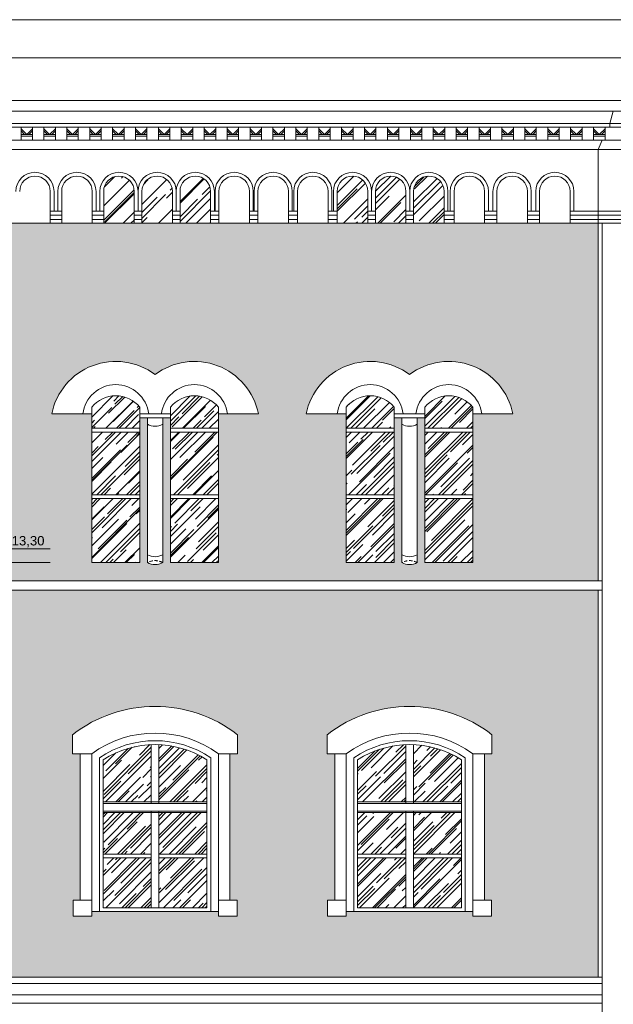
# Model space of a CAD drawing. Header units: millimetres. Extents: x -5254 to 173417, y -28809 to -6400.
# Tile 204 of 256: x 136322 to 137100, y -18981 to -17691. Entities that reach past the tile are written whole.
import ezdxf

# ---------------------------------------------------------------- set-up
doc = ezdxf.new("R2010")
doc.units = ezdxf.units.MM
doc.linetypes.add('HIDDEN', pattern=[9.525, 6.35, -3.175])
for name, color, linetype, lineweight in [('mre_cegła', 7, 'Continuous', 5), ('mre_cienka', 7, 'Continuous', 15), ('mre_cienkie', 7, 'Continuous', 9), ('mre_drewno', 7, 'Continuous', 9), ('mre_koty', 7, 'Continuous', 13), ('mre_szyby', 7, 'Continuous', 13), ('mre_tabela', 7, 'Continuous', 20), ('mre_ściany', 7, 'Continuous', 20)]:
    doc.layers.add(name, color=color, linetype=linetype, lineweight=lineweight)
doc.styles.add('TABELKA', font='arial.ttf')
pattern_1 = [(0, (131502.005, -23452.909), (0, 6.77418), []), (90, (131502.005, -23452.909), (-10.16, 6.77418), [6.77418, -6.77418])]

# ---------------------------------------------------------------- blocks, each defined once
blk = doc.blocks.new('KOTA')
at = {"color": 0}
for p, q in [((0, 0), (0, 50)), ((-16.6, 20), (76.8, 20)), ((-16.6, 20), (0, 0))]:
    blk.add_line(p, q, dxfattribs=at)
at = {"color": 0, "style": 'TABELKA', "flags": 4}
blk.add_attdef('POZIOM', (1.4, 25), '', height=13.7, rotation=360, dxfattribs=at)

msp = doc.modelspace()

# ---------------------------------------------------------------- hatches: boundary and pattern name
at = {"layer": 'mre_cegła'}
h = msp.add_hatch(dxfattribs=at)
h.set_pattern_fill('AR-BRSTD', color=256, scale=0.1)
h.set_pattern_definition(pattern_1)
h.paths.add_polyline_path([(137080.31, -17957.48), (135914.1, -17957.48), (135914.1, -18426.15), (137080.31, -18426.15)])
h.paths.add_polyline_path([(136833.04, -18155.81, -0.552546), (136968.46, -18207.38), (136916.04, -18207.38), (136916.04, -18402.22), (136853.04, -18402.22), (136853.04, -18212.38), (136843.04, -18212.38), (136843.04, -18402.22, -0.2566287), (136823.04, -18402.22), (136823.04, -18212.38), (136813.04, -18212.38), (136813.04, -18402.22), (136750.04, -18402.22), (136750.04, -18207.38), (136697.63, -18207.38, -0.552546)], flags=16)
h.paths.add_polyline_path([(136635.14, -18207.38), (136582.73, -18207.38), (136582.73, -18402.22), (136519.73, -18402.22), (136519.73, -18212.38), (136509.73, -18212.38), (136509.73, -18402.22, -0.2566287), (136489.73, -18402.22), (136489.73, -18212.38), (136479.73, -18212.38), (136479.73, -18402.22), (136416.73, -18402.22), (136416.73, -18207.38), (136364.32, -18207.38, -0.552546), (136499.73, -18155.81, -0.552546)], flags=16)
h.paths.add_polyline_path([(136306.51, -18207.38), (136254.1, -18207.38), (136254.1, -18402.22), (136191.1, -18402.22), (136191.1, -18212.38), (136181.1, -18212.38), (136181.1, -18402.22, -0.2566287), (136161.1, -18402.22), (136161.1, -18212.38), (136151.1, -18212.38), (136151.1, -18402.22), (136088.1, -18402.22), (136088.1, -18207.38), (136035.68, -18207.38, -0.552546), (136171.1, -18155.81, -0.552546)], flags=16)
h = msp.add_hatch(dxfattribs=at)
h.set_pattern_fill('AR-BRSTD', color=256, scale=0.1)
h.set_pattern_definition(pattern_1)
h.paths.add_polyline_path([(137080.31, -18438.15), (135914.1, -18438.15), (135914.1, -18945.65), (137080.31, -18945.65)])
h.paths.add_polyline_path([(136607.73, -18627.78), (136607.73, -18652.76), (136597.73, -18652.76), (136597.73, -18844.65), (136607.23, -18844.65), (136607.23, -18865.65), (136582.73, -18865.65), (136582.73, -18859.65), (136572.64, -18859.65), (136567.73, -18859.65), (136431.73, -18859.65), (136426.73, -18859.65), (136416.73, -18859.65), (136416.73, -18865.65), (136392.23, -18865.65), (136392.23, -18844.65), (136401.73, -18844.65), (136401.73, -18652.76), (136391.73, -18652.76), (136391.73, -18627.78, -0.3438826)], flags=16)
h.paths.add_polyline_path([(136941.04, -18627.78), (136941.04, -18652.76), (136931.04, -18652.76), (136931.04, -18844.65), (136940.54, -18844.65), (136940.54, -18865.65), (136916.04, -18865.65), (136916.04, -18859.65), (136905.95, -18859.65), (136901.04, -18859.65), (136765.04, -18859.65), (136760.04, -18859.65), (136750.04, -18859.65), (136750.04, -18865.65), (136725.54, -18865.65), (136725.54, -18844.65), (136735.04, -18844.65), (136735.04, -18652.76), (136725.04, -18652.76), (136725.04, -18627.78, -0.3438826)], flags=16)
h.paths.add_polyline_path([(136567.73, -18660.65), (136567.73, -18854.65), (136431.73, -18854.65), (136431.73, -18660.65, -0.2941176)], flags=0)
h.paths.add_polyline_path([(136504.73, -18717.93), (136494.73, -18717.93), (136494.73, -18715.93), (136504.73, -18715.93)], flags=0)
h.paths.add_polyline_path([(136765.04, -18660.65, -0.2941176), (136901.04, -18660.65), (136901.04, -18854.65), (136765.04, -18854.65)], flags=0)
h.paths.add_polyline_path([(136504.73, -18727.93), (136504.73, -18729.93), (136494.73, -18729.93), (136494.73, -18727.93)], flags=0)
h.paths.add_polyline_path([(136828.04, -18715.93), (136838.04, -18715.93), (136838.04, -18717.93), (136828.04, -18717.93)], flags=0)
h.paths.add_polyline_path([(136838.04, -18727.93), (136838.04, -18729.93), (136828.04, -18729.93), (136828.04, -18727.93)], flags=0)
h.paths.add_polyline_path([(136279.1, -18627.78), (136279.1, -18652.76), (136269.1, -18652.76), (136269.1, -18844.65), (136278.6, -18844.65), (136278.6, -18865.65), (136254.1, -18865.65), (136254.1, -18859.65), (136244.01, -18859.65), (136239.1, -18859.65), (136103.1, -18859.65), (136098.1, -18859.65), (136088.1, -18859.65), (136088.1, -18865.65), (136063.6, -18865.65), (136063.6, -18844.65), (136073.1, -18844.65), (136073.1, -18652.76), (136063.1, -18652.76), (136063.1, -18627.78, -0.3438826)], flags=16)
h.paths.add_polyline_path([(136239.1, -18660.65), (136239.1, -18854.65), (136103.1, -18854.65), (136103.1, -18660.65, -0.2941176)], flags=0)
h.paths.add_polyline_path([(136176.1, -18715.93), (136176.1, -18717.93), (136166.1, -18717.93), (136166.1, -18715.93)], flags=0)
h.paths.add_polyline_path([(136176.1, -18727.93), (136176.1, -18729.93), (136166.1, -18729.93), (136166.1, -18727.93)], flags=0)
at = {"layer": 'mre_szyby'}
h = msp.add_hatch(dxfattribs=at)
h.set_pattern_fill('AR-RROOF', color=256, angle=45)
h.set_pattern_definition([(45, (131502.005, -23713.903), (21.552615, 57.47364), [381, -50.8, 127, -25.4]), (45, (131516.912, -23681.035), (-41.848, 5.92697), [76.2, -8.382, 152.4, -19.05]), (45, (131495.719, -23689.656), (81.36112, 105.428207), [203.2, -35.56, 101.6, -25.4])])
h.paths.add_polyline_path([(136156.38, -17915.7, 1), (136116.38, -17915.7), (136116.38, -17957.48), (136156.38, -17957.48)])
h.paths.add_polyline_path([(136206.38, -17915.7, 1), (136166.38, -17915.7), (136166.38, -17957.48), (136206.38, -17957.48)])
h.paths.add_polyline_path([(136256.38, -17915.7, 1), (136216.38, -17915.7), (136216.38, -17957.48), (136256.38, -17957.48)])
h.paths.add_polyline_path([(136472.38, -17915.7, 1), (136432.38, -17915.7), (136432.38, -17957.48), (136472.38, -17957.48)])
h.paths.add_polyline_path([(136522.38, -17915.7, 1), (136482.38, -17915.7), (136482.38, -17957.48), (136522.38, -17957.48)])
h.paths.add_polyline_path([(136572.38, -17915.7, 1), (136532.38, -17915.7), (136532.38, -17957.48), (136572.38, -17957.48)])
h.paths.add_polyline_path([(136778.38, -17915.7, 1), (136738.38, -17915.7), (136738.38, -17957.48), (136778.38, -17957.48)])
h.paths.add_polyline_path([(136828.38, -17915.7, 1), (136788.38, -17915.7), (136788.38, -17957.48), (136828.38, -17957.48)])
h.paths.add_polyline_path([(136878.38, -17915.7, 1), (136838.38, -17915.7), (136838.38, -17957.48), (136878.38, -17957.48)])
h = msp.add_hatch(dxfattribs=at)
h.set_pattern_fill('AR-RROOF', color=256, scale=0.7, angle=45)
h.set_pattern_definition([(45, (131502.005, -23787.888), (15.08683, 40.231547), [266.7, -35.56, 88.9, -17.78]), (45, (131512.44, -23764.88), (-29.293595, 4.14888), [53.34, -5.8674, 106.68, -13.335]), (45, (131497.604, -23770.915), (56.952784, 73.799745), [142.24, -24.892, 71.12, -17.78])])
h.paths.add_polyline_path([(138555.88, -18803.23), (138555.88, -18789.21), (138492.88, -18789.21), (138492.88, -18854.65), (138555.88, -18854.65)])
h.paths.add_polyline_path([(138628.88, -18789.21), (138565.88, -18789.21), (138565.88, -18803.23), (138565.88, -18854.65), (138628.88, -18854.65)])
h.paths.add_polyline_path([(138628.88, -18729.93), (138565.88, -18729.93), (138565.88, -18784.21), (138628.88, -18784.21)])
h.paths.add_polyline_path([(138555.88, -18729.93), (138492.88, -18729.93), (138492.88, -18784.21), (138555.88, -18784.21)])
h.paths.add_polyline_path([(138555.88, -18640.75, 0.1338619), (138492.88, -18660.65), (138492.88, -18715.93), (138555.88, -18715.93)])
h.paths.add_polyline_path([(138628.88, -18660.65, 0.1338619), (138565.88, -18640.75), (138565.88, -18715.93), (138628.88, -18715.93)])
h.paths.add_polyline_path([(138304.88, -18660.65, 0.1338619), (138241.88, -18640.75), (138241.88, -18715.93), (138304.88, -18715.93)])
h.paths.add_polyline_path([(138231.88, -18640.75, 0.1338619), (138168.88, -18660.65), (138168.88, -18715.93), (138231.88, -18715.93)])
h.paths.add_polyline_path([(138231.88, -18729.93), (138168.88, -18729.93), (138168.88, -18784.21), (138231.88, -18784.21)])
h.paths.add_polyline_path([(138304.88, -18729.93), (138241.88, -18729.93), (138241.88, -18784.21), (138304.88, -18784.21)])
h.paths.add_polyline_path([(138231.88, -18803.23), (138231.88, -18789.21), (138168.88, -18789.21), (138168.88, -18854.65), (138231.88, -18854.65)])
h.paths.add_polyline_path([(138304.88, -18789.21), (138241.88, -18789.21), (138241.88, -18803.23), (138241.88, -18854.65), (138304.88, -18854.65)])
h.paths.add_polyline_path([(137908.88, -18803.23), (137908.88, -18789.21), (137845.88, -18789.21), (137845.88, -18854.65), (137908.88, -18854.65)])
h.paths.add_polyline_path([(137908.88, -18729.93), (137845.88, -18729.93), (137845.88, -18784.21), (137908.88, -18784.21)])
h.paths.add_polyline_path([(137908.88, -18640.75, 0.1338619), (137845.88, -18660.65), (137845.88, -18715.93), (137908.88, -18715.93)])
h.paths.add_polyline_path([(137981.88, -18660.65, 0.1338619), (137918.88, -18640.75), (137918.88, -18715.93), (137981.88, -18715.93)])
h.paths.add_polyline_path([(137981.88, -18729.93), (137918.88, -18729.93), (137918.88, -18784.21), (137981.88, -18784.21)])
h.paths.add_polyline_path([(137981.88, -18789.21), (137918.88, -18789.21), (137918.88, -18803.23), (137918.88, -18854.65), (137981.88, -18854.65)])
h.paths.add_polyline_path([(137580.98, -18803.23), (137580.98, -18789.21), (137517.98, -18789.21), (137517.98, -18854.65), (137580.98, -18854.65)])
h.paths.add_polyline_path([(137580.98, -18729.93), (137517.98, -18729.93), (137517.98, -18784.21), (137580.98, -18784.21)])
h.paths.add_polyline_path([(137580.98, -18640.75, 0.1338619), (137517.98, -18660.65), (137517.98, -18715.93), (137580.98, -18715.93)])
h.paths.add_polyline_path([(137653.98, -18660.65, 0.1338619), (137590.98, -18640.75), (137590.98, -18715.93), (137653.98, -18715.93)])
h.paths.add_polyline_path([(137653.98, -18729.93), (137590.98, -18729.93), (137590.98, -18784.21), (137653.98, -18784.21)])
h.paths.add_polyline_path([(137653.98, -18789.21), (137590.98, -18789.21), (137590.98, -18803.23), (137590.98, -18854.65), (137653.98, -18854.65)])
h.paths.add_polyline_path([(137332.24, -18660.65, 0.1338619), (137269.24, -18640.75), (137269.24, -18715.93), (137332.24, -18715.93)])
h.paths.add_polyline_path([(137259.24, -18640.75, 0.1338619), (137196.24, -18660.65), (137196.24, -18715.93), (137259.24, -18715.93)])
h.paths.add_polyline_path([(137259.24, -18729.93), (137196.24, -18729.93), (137196.24, -18784.21), (137259.24, -18784.21)])
h.paths.add_polyline_path([(137332.24, -18729.93), (137269.24, -18729.93), (137269.24, -18784.21), (137332.24, -18784.21)])
h.paths.add_polyline_path([(137259.24, -18789.21), (137196.24, -18789.21), (137196.24, -18854.65), (137259.24, -18854.65), (137259.24, -18803.23)])
h.paths.add_polyline_path([(137332.24, -18789.21), (137269.24, -18789.21), (137269.24, -18803.23), (137269.24, -18854.65), (137332.24, -18854.65)])
h.paths.add_polyline_path([(136828.04, -18640.75, 0.1338619), (136765.04, -18660.65), (136765.04, -18715.93), (136828.04, -18715.93)])
h.paths.add_polyline_path([(136901.04, -18660.65, 0.1338619), (136838.04, -18640.75), (136838.04, -18715.93), (136901.04, -18715.93)])
h.paths.add_polyline_path([(136828.04, -18729.93), (136765.04, -18729.93), (136765.04, -18784.21), (136828.04, -18784.21)])
h.paths.add_polyline_path([(136901.04, -18729.93), (136838.04, -18729.93), (136838.04, -18784.21), (136901.04, -18784.21)])
h.paths.add_polyline_path([(136828.04, -18803.23), (136828.04, -18789.21), (136765.04, -18789.21), (136765.04, -18854.65), (136828.04, -18854.65)])
h.paths.add_polyline_path([(136901.04, -18789.21), (136838.04, -18789.21), (136838.04, -18803.23), (136838.04, -18854.65), (136901.04, -18854.65)])
h.paths.add_polyline_path([(136567.73, -18789.21), (136504.73, -18789.21), (136504.73, -18803.23), (136504.73, -18854.65), (136567.73, -18854.65)])
h.paths.add_polyline_path([(136494.73, -18803.23), (136494.73, -18789.21), (136431.73, -18789.21), (136431.73, -18854.65), (136494.73, -18854.65)])
h.paths.add_polyline_path([(136494.73, -18729.93), (136431.73, -18729.93), (136431.73, -18784.21), (136494.73, -18784.21)])
h.paths.add_polyline_path([(136567.73, -18729.93), (136504.73, -18729.93), (136504.73, -18784.21), (136567.73, -18784.21)])
h.paths.add_polyline_path([(136567.73, -18660.65, 0.1338619), (136504.73, -18640.75), (136504.73, -18715.93), (136567.73, -18715.93)])
h.paths.add_polyline_path([(136494.73, -18640.75, 0.1338619), (136431.73, -18660.65), (136431.73, -18715.93), (136494.73, -18715.93)])
h.paths.add_polyline_path([(136166.1, -18640.75, 0.1338619), (136103.1, -18660.65), (136103.1, -18715.93), (136166.1, -18715.93)])
h.paths.add_polyline_path([(136239.1, -18660.65, 0.1338619), (136176.1, -18640.75), (136176.1, -18715.93), (136239.1, -18715.93)])
h.paths.add_polyline_path([(136166.1, -18729.93), (136103.1, -18729.93), (136103.1, -18784.21), (136166.1, -18784.21)])
h.paths.add_polyline_path([(136239.1, -18729.93), (136176.1, -18729.93), (136176.1, -18784.21), (136239.1, -18784.21)])
h.paths.add_polyline_path([(136166.1, -18803.23), (136166.1, -18789.21), (136103.1, -18789.21), (136103.1, -18854.65), (136166.1, -18854.65)])
h.paths.add_polyline_path([(136239.1, -18789.21), (136176.1, -18789.21), (136176.1, -18803.23), (136176.1, -18854.65), (136239.1, -18854.65)])
h.paths.add_polyline_path([(136151.1, -18231.09), (136088.1, -18231.09), (136088.1, -18313.39), (136151.1, -18313.39)])
h.paths.add_polyline_path([(136151.1, -18318.39), (136088.1, -18318.39), (136088.1, -18402.22), (136151.1, -18402.22)])
h.paths.add_polyline_path([(136151.1, -18198.58, 0.4761905), (136088.1, -18198.58), (136088.1, -18226.09), (136151.1, -18226.09)])
h.paths.add_polyline_path([(136254.1, -18198.58, 0.4761905), (136191.1, -18198.58), (136191.1, -18226.09), (136254.1, -18226.09)])
h.paths.add_polyline_path([(136254.1, -18231.09), (136191.1, -18231.09), (136191.1, -18313.39), (136254.1, -18313.39)])
h.paths.add_polyline_path([(136254.1, -18318.39), (136191.1, -18318.39), (136191.1, -18402.22), (136254.1, -18402.22)])
h.paths.add_polyline_path([(136479.73, -18231.09), (136416.73, -18231.09), (136416.73, -18313.39), (136479.73, -18313.39)])
h.paths.add_polyline_path([(136479.73, -18318.39), (136416.73, -18318.39), (136416.73, -18402.22), (136479.73, -18402.22)])
h.paths.add_polyline_path([(136479.73, -18198.58, 0.4761905), (136416.73, -18198.58), (136416.73, -18226.09), (136479.73, -18226.09)])
h.paths.add_polyline_path([(136582.73, -18198.58, 0.4761905), (136519.73, -18198.58), (136519.73, -18226.09), (136582.73, -18226.09)])
h.paths.add_polyline_path([(136582.73, -18231.09), (136519.73, -18231.09), (136519.73, -18313.39), (136582.73, -18313.39)])
h.paths.add_polyline_path([(136582.73, -18318.39), (136519.73, -18318.39), (136519.73, -18402.22), (136582.73, -18402.22)])
h.paths.add_polyline_path([(136916.04, -18231.09), (136853.04, -18231.09), (136853.04, -18313.39), (136916.04, -18313.39)])
h.paths.add_polyline_path([(136813.04, -18231.09), (136750.04, -18231.09), (136750.04, -18313.39), (136813.04, -18313.39)])
h.paths.add_polyline_path([(136813.04, -18318.39), (136750.04, -18318.39), (136750.04, -18402.22), (136813.04, -18402.22)])
h.paths.add_polyline_path([(136916.04, -18318.39), (136853.04, -18318.39), (136853.04, -18402.22), (136916.04, -18402.22)])
h.paths.add_polyline_path([(136916.04, -18198.58, 0.4761905), (136853.04, -18198.58), (136853.04, -18226.09), (136916.04, -18226.09)])
h.paths.add_polyline_path([(136813.04, -18198.58, 0.4761905), (136750.04, -18198.58), (136750.04, -18226.09), (136813.04, -18226.09)])
h.paths.add_polyline_path([(137347.24, -18198.58, 0.4761905), (137284.24, -18198.58), (137284.24, -18226.09), (137347.24, -18226.09)])
h.paths.add_polyline_path([(137244.24, -18198.58, 0.4761905), (137181.24, -18198.58), (137181.24, -18226.09), (137244.24, -18226.09)])
h.paths.add_polyline_path([(137244.24, -18231.09), (137181.24, -18231.09), (137181.24, -18313.39), (137244.24, -18313.39)])
h.paths.add_polyline_path([(137244.24, -18318.39), (137181.24, -18318.39), (137181.24, -18402.22), (137244.24, -18402.22)])
h.paths.add_polyline_path([(137347.24, -18318.39), (137284.24, -18318.39), (137284.24, -18402.22), (137347.24, -18402.22)])
h.paths.add_polyline_path([(137347.24, -18231.09), (137284.24, -18231.09), (137284.24, -18313.39), (137347.24, -18313.39)])
h.paths.add_polyline_path([(137565.98, -18198.58, 0.4761905), (137502.98, -18198.58), (137502.98, -18226.09), (137565.98, -18226.09)])
h.paths.add_polyline_path([(137565.98, -18231.09), (137502.98, -18231.09), (137502.98, -18313.39), (137565.98, -18313.39)])
h.paths.add_polyline_path([(137565.98, -18318.39), (137502.98, -18318.39), (137502.98, -18402.22), (137565.98, -18402.22)])
h.paths.add_polyline_path([(137668.98, -18318.39), (137605.98, -18318.39), (137605.98, -18402.22), (137668.98, -18402.22)])
h.paths.add_polyline_path([(137668.98, -18231.09), (137605.98, -18231.09), (137605.98, -18313.39), (137668.98, -18313.39)])
h.paths.add_polyline_path([(137668.98, -18198.58, 0.4761905), (137605.98, -18198.58), (137605.98, -18226.09), (137668.98, -18226.09)])
h.paths.add_polyline_path([(137893.88, -18198.58, 0.4761905), (137830.88, -18198.58), (137830.88, -18226.09), (137893.88, -18226.09)])
h.paths.add_polyline_path([(137893.88, -18231.09), (137830.88, -18231.09), (137830.88, -18313.39), (137893.88, -18313.39)])
h.paths.add_polyline_path([(137893.88, -18318.39), (137830.88, -18318.39), (137830.88, -18402.22), (137893.88, -18402.22)])
h.paths.add_polyline_path([(137996.88, -18318.39), (137933.88, -18318.39), (137933.88, -18402.22), (137996.88, -18402.22)])
h.paths.add_polyline_path([(137996.88, -18231.09), (137933.88, -18231.09), (137933.88, -18313.39), (137996.88, -18313.39)])
h.paths.add_polyline_path([(137996.88, -18198.58, 0.4761905), (137933.88, -18198.58), (137933.88, -18226.09), (137996.88, -18226.09)])
h.paths.add_polyline_path([(138216.88, -18198.58, 0.4761905), (138153.88, -18198.58), (138153.88, -18226.09), (138216.88, -18226.09)])
h.paths.add_polyline_path([(138216.88, -18231.09), (138153.88, -18231.09), (138153.88, -18313.39), (138216.88, -18313.39)])
h.paths.add_polyline_path([(138216.88, -18318.39), (138153.88, -18318.39), (138153.88, -18402.22), (138216.88, -18402.22)])
h.paths.add_polyline_path([(138319.88, -18318.39), (138256.88, -18318.39), (138256.88, -18402.22), (138319.88, -18402.22)])
h.paths.add_polyline_path([(138319.88, -18231.09), (138256.88, -18231.09), (138256.88, -18313.39), (138319.88, -18313.39)])
h.paths.add_polyline_path([(138319.88, -18198.58, 0.4761905), (138256.88, -18198.58), (138256.88, -18226.09), (138319.88, -18226.09)])
h.paths.add_polyline_path([(138540.88, -18198.58, 0.4761905), (138477.88, -18198.58), (138477.88, -18226.09), (138540.88, -18226.09)])
h.paths.add_polyline_path([(138540.88, -18231.09), (138477.88, -18231.09), (138477.88, -18313.39), (138540.88, -18313.39)])
h.paths.add_polyline_path([(138540.88, -18318.39), (138477.88, -18318.39), (138477.88, -18402.22), (138540.88, -18402.22)])
h.paths.add_polyline_path([(138643.88, -18318.39), (138580.88, -18318.39), (138580.88, -18402.22), (138643.88, -18402.22)])
h.paths.add_polyline_path([(138643.88, -18231.09), (138580.88, -18231.09), (138580.88, -18313.39), (138643.88, -18313.39)])
h.paths.add_polyline_path([(138643.88, -18198.58, 0.4761905), (138580.88, -18198.58), (138580.88, -18226.09), (138643.88, -18226.09)])

# ---------------------------------------------------------------- linework, layer by layer
at = {"layer": 'mre_cienka'}
for points in [[(135914.1, -17796.7), (142048.95, -17796.7)], [(135914.1, -17810.7), (142048.95, -17810.7)], [(137085.31, -19760.1), (137085.31, -17957.48)]]:
    msp.add_lwpolyline(points, dxfattribs=at)
at = {"layer": 'mre_cienkie'}
msp.add_line((136362.41, -18402.22), (136278.39, -18402.22), dxfattribs=at)
for points in [[(142048.95, -17810.7), (135914.1, -17810.7)], [(137095.31, -17826.7), (137099.62, -17810.7)], [(142048.95, -17826.7), (135914.1, -17826.7)], [(142048.95, -17831.7), (135914.1, -17831.7)], [(136324.1, -17848.7), (136324.1, -17831.7)], [(136339.1, -17848.7), (136339.1, -17831.7)], [(136354.1, -17848.7), (136354.1, -17831.7)], [(136369.1, -17848.7), (136369.1, -17831.7)], [(136384.1, -17848.7), (136384.1, -17831.7)], [(136399.1, -17848.7), (136399.1, -17831.7)], [(136414.1, -17848.7), (136414.1, -17831.7)], [(136429.1, -17848.7), (136429.1, -17831.7)], [(136444.1, -17848.7), (136444.1, -17831.7)], [(136459.1, -17848.7), (136459.1, -17831.7)], [(136474.1, -17848.7), (136474.1, -17831.7)], [(136489.1, -17848.7), (136489.1, -17831.7)], [(136504.1, -17848.7), (136504.1, -17831.7)], [(136519.1, -17848.7), (136519.1, -17831.7)], [(136534.1, -17848.7), (136534.1, -17831.7)], [(136549.1, -17848.7), (136549.1, -17831.7)], [(136564.1, -17848.7), (136564.1, -17831.7)], [(136579.1, -17848.7), (136579.1, -17831.7)], [(136594.1, -17848.7), (136594.1, -17831.7)], [(136609.1, -17848.7), (136609.1, -17831.7)], [(136624.1, -17848.7), (136624.1, -17831.7)], [(136639.1, -17848.7), (136639.1, -17831.7)], [(136654.1, -17848.7), (136654.1, -17831.7)], [(136669.1, -17848.7), (136669.1, -17831.7)], [(136684.1, -17848.7), (136684.1, -17831.7)], [(136699.1, -17848.7), (136699.1, -17831.7)], [(136714.1, -17848.7), (136714.1, -17831.7)], [(136729.1, -17848.7), (136729.1, -17831.7)], [(136744.1, -17848.7), (136744.1, -17831.7)], [(136759.1, -17848.7), (136759.1, -17831.7)], [(136774.1, -17848.7), (136774.1, -17831.7)], [(136789.1, -17848.7), (136789.1, -17831.7)], [(136804.1, -17848.7), (136804.1, -17831.7)], [(136819.1, -17848.7), (136819.1, -17831.7)], [(136834.1, -17848.7), (136834.1, -17831.7)], [(136849.1, -17848.7), (136849.1, -17831.7)], [(136864.1, -17848.7), (136864.1, -17831.7)], [(136879.1, -17848.7), (136879.1, -17831.7)], [(136894.1, -17848.7), (136894.1, -17831.7)], [(136909.1, -17848.7), (136909.1, -17831.7)], [(136924.1, -17848.7), (136924.1, -17831.7)], [(136939.1, -17848.7), (136939.1, -17831.7)], [(136954.1, -17848.7), (136954.1, -17831.7)], [(136969.1, -17848.7), (136969.1, -17831.7)], [(136984.1, -17848.7), (136984.1, -17831.7)], [(136999.1, -17848.7), (136999.1, -17831.7)], [(137014.1, -17848.7), (137014.1, -17831.7)], [(137029.1, -17848.7), (137029.1, -17831.7)], [(137044.1, -17848.7), (137044.1, -17831.7)], [(137059.1, -17848.7), (137059.1, -17831.7)], [(137074.1, -17848.7), (137074.1, -17831.7)], [(137080.31, -17826.7), (137095.31, -17826.7), (137095.31, -17831.7)], [(137089.1, -17848.7), (137089.1, -17831.7)], [(136324.1, -17833.7), (136331.6, -17841.2)], [(136324.1, -17836.53), (136328.77, -17841.2)], [(136331.6, -17841.2), (136324.1, -17841.2)], [(136331.6, -17843.2), (136324.1, -17843.2)], [(136339.1, -17833.7), (136331.6, -17841.2)], [(136331.6, -17841.2), (136339.1, -17841.2)], [(136331.6, -17843.2), (136339.1, -17843.2)], [(136339.1, -17836.53), (136334.43, -17841.2)], [(136354.1, -17833.7), (136361.6, -17841.2)], [(136354.1, -17836.53), (136358.77, -17841.2)], [(136361.6, -17841.2), (136354.1, -17841.2)], [(136361.6, -17843.2), (136354.1, -17843.2)], [(136369.1, -17833.7), (136361.6, -17841.2)], [(136361.6, -17841.2), (136369.1, -17841.2)], [(136361.6, -17843.2), (136369.1, -17843.2)], [(136369.1, -17836.53), (136364.43, -17841.2)], [(136384.1, -17833.7), (136391.6, -17841.2)], [(136384.1, -17836.53), (136388.77, -17841.2)], [(136391.6, -17841.2), (136384.1, -17841.2)], [(136391.6, -17843.2), (136384.1, -17843.2)], [(136399.1, -17833.7), (136391.6, -17841.2)], [(136391.6, -17841.2), (136399.1, -17841.2)], [(136391.6, -17843.2), (136399.1, -17843.2)], [(136399.1, -17836.53), (136394.43, -17841.2)], [(136414.1, -17833.7), (136421.6, -17841.2)], [(136414.1, -17836.53), (136418.77, -17841.2)], [(136421.6, -17841.2), (136414.1, -17841.2)], [(136421.6, -17843.2), (136414.1, -17843.2)], [(136429.1, -17833.7), (136421.6, -17841.2)], [(136421.6, -17841.2), (136429.1, -17841.2)], [(136421.6, -17843.2), (136429.1, -17843.2)], [(136429.1, -17836.53), (136424.43, -17841.2)], [(136444.1, -17833.7), (136451.6, -17841.2)], [(136444.1, -17836.53), (136448.77, -17841.2)], [(136451.6, -17841.2), (136444.1, -17841.2)], [(136451.6, -17843.2), (136444.1, -17843.2)], [(136459.1, -17833.7), (136451.6, -17841.2)], [(136451.6, -17841.2), (136459.1, -17841.2)], [(136451.6, -17843.2), (136459.1, -17843.2)], [(136459.1, -17836.53), (136454.43, -17841.2)], [(136474.1, -17833.7), (136481.6, -17841.2)], [(136474.1, -17836.53), (136478.77, -17841.2)], [(136481.6, -17841.2), (136474.1, -17841.2)], [(136481.6, -17843.2), (136474.1, -17843.2)], [(136489.1, -17833.7), (136481.6, -17841.2)], [(136481.6, -17841.2), (136489.1, -17841.2)], [(136481.6, -17843.2), (136489.1, -17843.2)], [(136489.1, -17836.53), (136484.43, -17841.2)], [(136504.1, -17833.7), (136511.6, -17841.2)], [(136504.1, -17836.53), (136508.77, -17841.2)], [(136511.6, -17841.2), (136504.1, -17841.2)], [(136511.6, -17843.2), (136504.1, -17843.2)], [(136519.1, -17833.7), (136511.6, -17841.2)], [(136511.6, -17841.2), (136519.1, -17841.2)], [(136511.6, -17843.2), (136519.1, -17843.2)], [(136519.1, -17836.53), (136514.43, -17841.2)], [(136534.1, -17833.7), (136541.6, -17841.2)], [(136534.1, -17836.53), (136538.77, -17841.2)], [(136541.6, -17841.2), (136534.1, -17841.2)], [(136541.6, -17843.2), (136534.1, -17843.2)], [(136549.1, -17833.7), (136541.6, -17841.2)], [(136541.6, -17841.2), (136549.1, -17841.2)], [(136541.6, -17843.2), (136549.1, -17843.2)], [(136549.1, -17836.53), (136544.43, -17841.2)], [(136564.1, -17833.7), (136571.6, -17841.2)], [(136564.1, -17836.53), (136568.77, -17841.2)], [(136571.6, -17841.2), (136564.1, -17841.2)], [(136571.6, -17843.2), (136564.1, -17843.2)], [(136579.1, -17833.7), (136571.6, -17841.2)], [(136571.6, -17841.2), (136579.1, -17841.2)], [(136571.6, -17843.2), (136579.1, -17843.2)], [(136579.1, -17836.53), (136574.43, -17841.2)], [(136594.1, -17833.7), (136601.6, -17841.2)], [(136594.1, -17836.53), (136598.77, -17841.2)], [(136601.6, -17841.2), (136594.1, -17841.2)], [(136601.6, -17843.2), (136594.1, -17843.2)], [(136609.1, -17833.7), (136601.6, -17841.2)], [(136601.6, -17841.2), (136609.1, -17841.2)], [(136601.6, -17843.2), (136609.1, -17843.2)], [(136609.1, -17836.53), (136604.43, -17841.2)], [(136624.1, -17833.7), (136631.6, -17841.2)], [(136624.1, -17836.53), (136628.77, -17841.2)], [(136631.6, -17841.2), (136624.1, -17841.2)], [(136631.6, -17843.2), (136624.1, -17843.2)], [(136639.1, -17833.7), (136631.6, -17841.2)], [(136631.6, -17841.2), (136639.1, -17841.2)], [(136631.6, -17843.2), (136639.1, -17843.2)], [(136639.1, -17836.53), (136634.43, -17841.2)], [(136654.1, -17833.7), (136661.6, -17841.2)], [(136654.1, -17836.53), (136658.77, -17841.2)], [(136661.6, -17841.2), (136654.1, -17841.2)], [(136661.6, -17843.2), (136654.1, -17843.2)], [(136669.1, -17833.7), (136661.6, -17841.2)], [(136661.6, -17841.2), (136669.1, -17841.2)], [(136661.6, -17843.2), (136669.1, -17843.2)], [(136669.1, -17836.53), (136664.43, -17841.2)], [(136684.1, -17833.7), (136691.6, -17841.2)], [(136684.1, -17836.53), (136688.77, -17841.2)], [(136691.6, -17841.2), (136684.1, -17841.2)], [(136691.6, -17843.2), (136684.1, -17843.2)], [(136699.1, -17833.7), (136691.6, -17841.2)], [(136691.6, -17841.2), (136699.1, -17841.2)], [(136691.6, -17843.2), (136699.1, -17843.2)], [(136699.1, -17836.53), (136694.43, -17841.2)], [(136714.1, -17833.7), (136721.6, -17841.2)], [(136714.1, -17836.53), (136718.77, -17841.2)], [(136721.6, -17841.2), (136714.1, -17841.2)], [(136721.6, -17843.2), (136714.1, -17843.2)], [(136729.1, -17833.7), (136721.6, -17841.2)], [(136721.6, -17841.2), (136729.1, -17841.2)], [(136721.6, -17843.2), (136729.1, -17843.2)], [(136729.1, -17836.53), (136724.43, -17841.2)], [(136744.1, -17833.7), (136751.6, -17841.2)], [(136744.1, -17836.53), (136748.77, -17841.2)], [(136751.6, -17841.2), (136744.1, -17841.2)], [(136751.6, -17843.2), (136744.1, -17843.2)], [(136759.1, -17833.7), (136751.6, -17841.2)], [(136751.6, -17841.2), (136759.1, -17841.2)], [(136751.6, -17843.2), (136759.1, -17843.2)], [(136759.1, -17836.53), (136754.43, -17841.2)], [(136774.1, -17833.7), (136781.6, -17841.2)], [(136774.1, -17836.53), (136778.77, -17841.2)], [(136781.6, -17841.2), (136774.1, -17841.2)], [(136781.6, -17843.2), (136774.1, -17843.2)], [(136789.1, -17833.7), (136781.6, -17841.2)], [(136781.6, -17841.2), (136789.1, -17841.2)], [(136781.6, -17843.2), (136789.1, -17843.2)], [(136789.1, -17836.53), (136784.43, -17841.2)], [(136804.1, -17833.7), (136811.6, -17841.2)], [(136804.1, -17836.53), (136808.77, -17841.2)], [(136811.6, -17841.2), (136804.1, -17841.2)], [(136811.6, -17843.2), (136804.1, -17843.2)], [(136819.1, -17833.7), (136811.6, -17841.2)], [(136811.6, -17841.2), (136819.1, -17841.2)], [(136811.6, -17843.2), (136819.1, -17843.2)], [(136819.1, -17836.53), (136814.43, -17841.2)], [(136834.1, -17833.7), (136841.6, -17841.2)], [(136834.1, -17836.53), (136838.77, -17841.2)], [(136841.6, -17841.2), (136834.1, -17841.2)], [(136841.6, -17843.2), (136834.1, -17843.2)], [(136849.1, -17833.7), (136841.6, -17841.2)], [(136841.6, -17841.2), (136849.1, -17841.2)], [(136841.6, -17843.2), (136849.1, -17843.2)], [(136849.1, -17836.53), (136844.43, -17841.2)], [(136864.1, -17833.7), (136871.6, -17841.2)], [(136864.1, -17836.53), (136868.77, -17841.2)], [(136871.6, -17841.2), (136864.1, -17841.2)], [(136871.6, -17843.2), (136864.1, -17843.2)], [(136879.1, -17833.7), (136871.6, -17841.2)], [(136871.6, -17841.2), (136879.1, -17841.2)], [(136871.6, -17843.2), (136879.1, -17843.2)], [(136879.1, -17836.53), (136874.43, -17841.2)], [(136894.1, -17833.7), (136901.6, -17841.2)], [(136894.1, -17836.53), (136898.77, -17841.2)], [(136901.6, -17841.2), (136894.1, -17841.2)], [(136901.6, -17843.2), (136894.1, -17843.2)], [(136909.1, -17833.7), (136901.6, -17841.2)], [(136901.6, -17841.2), (136909.1, -17841.2)], [(136901.6, -17843.2), (136909.1, -17843.2)], [(136909.1, -17836.53), (136904.43, -17841.2)], [(136924.1, -17833.7), (136931.6, -17841.2)], [(136924.1, -17836.53), (136928.77, -17841.2)], [(136931.6, -17841.2), (136924.1, -17841.2)], [(136931.6, -17843.2), (136924.1, -17843.2)], [(136939.1, -17833.7), (136931.6, -17841.2)], [(136931.6, -17841.2), (136939.1, -17841.2)], [(136931.6, -17843.2), (136939.1, -17843.2)], [(136939.1, -17836.53), (136934.43, -17841.2)], [(136954.1, -17833.7), (136961.6, -17841.2)], [(136954.1, -17836.53), (136958.77, -17841.2)], [(136961.6, -17841.2), (136954.1, -17841.2)], [(136961.6, -17843.2), (136954.1, -17843.2)], [(136969.1, -17833.7), (136961.6, -17841.2)], [(136961.6, -17841.2), (136969.1, -17841.2)], [(136961.6, -17843.2), (136969.1, -17843.2)], [(136969.1, -17836.53), (136964.43, -17841.2)], [(136984.1, -17833.7), (136991.6, -17841.2)], [(136984.1, -17836.53), (136988.77, -17841.2)], [(136991.6, -17841.2), (136984.1, -17841.2)], [(136991.6, -17843.2), (136984.1, -17843.2)], [(136999.1, -17833.7), (136991.6, -17841.2)], [(136991.6, -17841.2), (136999.1, -17841.2)], [(136991.6, -17843.2), (136999.1, -17843.2)], [(136999.1, -17836.53), (136994.43, -17841.2)], [(137014.1, -17833.7), (137021.6, -17841.2)], [(137014.1, -17836.53), (137018.77, -17841.2)], [(137021.6, -17841.2), (137014.1, -17841.2)], [(137021.6, -17843.2), (137014.1, -17843.2)], [(137029.1, -17833.7), (137021.6, -17841.2)], [(137021.6, -17841.2), (137029.1, -17841.2)], [(137021.6, -17843.2), (137029.1, -17843.2)], [(137029.1, -17836.53), (137024.43, -17841.2)], [(137044.1, -17833.7), (137051.6, -17841.2)], [(137044.1, -17836.53), (137048.77, -17841.2)], [(137051.6, -17841.2), (137044.1, -17841.2)], [(137051.6, -17843.2), (137044.1, -17843.2)], [(137059.1, -17833.7), (137051.6, -17841.2)], [(137051.6, -17841.2), (137059.1, -17841.2)], [(137051.6, -17843.2), (137059.1, -17843.2)], [(137059.1, -17836.53), (137054.43, -17841.2)], [(137074.1, -17833.7), (137081.6, -17841.2)], [(137074.1, -17836.53), (137078.77, -17841.2)], [(137081.6, -17841.2), (137074.1, -17841.2)], [(137081.6, -17843.2), (137074.1, -17843.2)], [(137089.1, -17833.7), (137081.6, -17841.2)], [(137081.6, -17841.2), (137089.1, -17841.2)], [(137081.6, -17843.2), (137089.1, -17843.2)], [(137089.1, -17836.53), (137084.43, -17841.2)], [(142048.95, -17848.7), (135909.1, -17848.7)], [(137080.31, -17860.7), (137085.31, -17848.7), (137080.31, -17848.7)], [(142048.95, -17860.7), (135914.1, -17860.7)], [(136362.38, -17915.7), (136362.38, -17957.48)], [(136367.38, -17915.7), (136367.38, -17941.81)], [(136372.38, -17915.7), (136372.38, -17941.81)], [(136377.38, -17915.7), (136377.38, -17957.48)], [(136417.38, -17915.7), (136417.38, -17957.48)], [(136422.38, -17915.7), (136422.38, -17941.81)], [(136427.38, -17915.7), (136427.38, -17941.81)], [(136432.38, -17915.7), (136432.38, -17957.48)], [(136472.38, -17915.7), (136472.38, -17957.48)], [(136477.38, -17915.7), (136477.38, -17941.81)], [(136477.38, -17915.7), (136477.38, -17941.81)], [(136482.38, -17915.7), (136482.38, -17957.48)], [(136522.38, -17915.7), (136522.38, -17957.48)], [(136527.38, -17915.7), (136527.38, -17941.81)], [(136527.38, -17915.7), (136527.38, -17941.81)], [(136532.38, -17915.7), (136532.38, -17957.48)], [(136572.38, -17915.7), (136572.38, -17957.48)], [(136577.38, -17915.7), (136577.38, -17941.81)], [(136578.38, -17915.7), (136578.38, -17941.81)], [(136583.38, -17915.7), (136583.38, -17957.48)], [(136623.38, -17915.7), (136623.38, -17957.48)], [(136628.38, -17915.7), (136628.38, -17941.81)], [(136629.38, -17915.7), (136629.38, -17941.81)], [(136634.38, -17915.7), (136634.38, -17957.48)], [(136674.38, -17915.7), (136674.38, -17957.48)], [(136679.38, -17915.7), (136679.38, -17941.81)], [(136681.38, -17915.7), (136681.38, -17941.81)], [(136686.38, -17915.7), (136686.38, -17957.48)], [(136726.38, -17915.7), (136726.38, -17957.48)], [(136731.38, -17915.7), (136731.38, -17941.81)], [(136733.38, -17915.7), (136733.38, -17941.81)], [(136738.38, -17915.7), (136738.38, -17957.48)], [(136778.38, -17915.7), (136778.38, -17957.48)], [(136783.38, -17915.7), (136783.38, -17941.81)], [(136783.38, -17915.7), (136783.38, -17941.81)], [(136788.38, -17915.7), (136788.38, -17957.48)], [(136828.38, -17915.7), (136828.38, -17957.48)], [(136833.38, -17915.7), (136833.38, -17941.81)], [(136833.38, -17915.7), (136833.38, -17941.81)], [(136838.38, -17915.7), (136838.38, -17957.48)], [(136878.38, -17915.7), (136878.38, -17957.48)], [(136883.38, -17915.7), (136883.38, -17941.81)], [(136886.38, -17915.7), (136886.38, -17941.81)], [(136891.38, -17915.7), (136891.38, -17957.48)], [(136931.38, -17915.7), (136931.38, -17957.48)], [(136936.38, -17915.7), (136936.38, -17941.81)], [(136942.38, -17915.7), (136942.38, -17941.81)], [(136947.38, -17915.7), (136947.38, -17957.48)], [(136987.38, -17915.7), (136987.38, -17957.48)], [(136992.38, -17915.7), (136992.38, -17941.81)], [(136998.38, -17915.7), (136998.38, -17941.81)], [(137003.38, -17915.7), (137003.38, -17957.48)], [(137043.38, -17915.7), (137043.38, -17957.48)], [(137048.38, -17915.7), (137048.38, -17941.81)], [(136362.38, -17941.81), (136377.38, -17941.81)], [(136362.38, -17946.81), (136377.38, -17946.81)], [(136417.38, -17941.81), (136432.38, -17941.81)], [(136417.38, -17946.81), (136432.38, -17946.81)], [(136472.38, -17941.81), (136482.38, -17941.81)], [(136472.38, -17946.81), (136482.38, -17946.81)], [(136522.38, -17941.81), (136532.38, -17941.81)], [(136522.38, -17946.81), (136532.38, -17946.81)], [(136572.38, -17941.81), (136583.38, -17941.81)], [(136572.38, -17946.81), (136583.38, -17946.81)], [(136623.38, -17941.81), (136634.38, -17941.81)], [(136623.38, -17946.81), (136634.38, -17946.81)], [(136674.38, -17941.81), (136686.38, -17941.81)], [(136674.38, -17946.81), (136686.38, -17946.81)], [(136726.38, -17941.81), (136738.38, -17941.81)], [(136726.38, -17946.81), (136738.38, -17946.81)], [(136778.38, -17941.81), (136788.38, -17941.81)], [(136778.38, -17946.81), (136788.38, -17946.81)], [(136828.38, -17941.81), (136838.38, -17941.81)], [(136828.38, -17946.81), (136838.38, -17946.81)], [(136878.38, -17941.81), (136891.38, -17941.81)], [(136878.38, -17946.81), (136891.38, -17946.81)], [(136931.38, -17941.81), (136947.38, -17941.81)], [(136931.38, -17946.81), (136947.38, -17946.81)], [(136987.38, -17941.81), (137003.38, -17941.81)], [(136987.38, -17946.81), (137003.38, -17946.81)], [(137043.38, -17941.81), (137130.58, -17941.81)], [(137043.38, -17946.81), (137135.58, -17946.81)], [(142170.95, -17957.48), (135764.1, -17957.48)], [(136362.38, -17952.48), (136377.38, -17952.48)], [(136362.38, -17957.48), (136377.38, -17957.48)], [(136417.38, -17952.48), (136432.38, -17952.48)], [(136417.38, -17957.48), (136432.38, -17957.48)], [(136472.38, -17952.48), (136482.38, -17952.48)], [(136472.38, -17957.48), (136482.38, -17957.48)], [(136522.38, -17952.48), (136532.38, -17952.48)], [(136522.38, -17957.48), (136532.38, -17957.48)], [(136572.38, -17952.48), (136583.38, -17952.48)], [(136572.38, -17957.48), (136583.38, -17957.48)], [(136623.38, -17952.48), (136634.38, -17952.48)], [(136623.38, -17957.48), (136634.38, -17957.48)], [(136674.38, -17952.48), (136686.38, -17952.48)], [(136674.38, -17957.48), (136686.38, -17957.48)], [(136726.38, -17952.48), (136738.38, -17952.48)], [(136726.38, -17957.48), (136738.38, -17957.48)], [(136778.38, -17952.48), (136788.38, -17952.48)], [(136778.38, -17957.48), (136788.38, -17957.48)], [(136828.38, -17952.48), (136838.38, -17952.48)], [(136828.38, -17957.48), (136838.38, -17957.48)], [(136878.38, -17952.48), (136891.38, -17952.48)], [(136878.38, -17957.48), (136891.38, -17957.48)], [(136931.38, -17952.48), (136947.38, -17952.48)], [(136931.38, -17957.48), (136947.38, -17957.48)], [(136987.38, -17952.48), (137003.38, -17952.48)], [(136987.38, -17957.48), (137003.38, -17957.48)], [(137043.38, -17952.48), (137135.58, -17952.48)], [(137043.38, -17957.48), (137135.58, -17957.48)], [(136416.73, -18207.38), (136364.32, -18207.38)], [(136479.73, -18207.38), (136519.73, -18207.38)], [(136582.73, -18207.38), (136635.14, -18207.38)], [(136750.04, -18207.38), (136697.63, -18207.38)], [(136813.04, -18207.38), (136853.04, -18207.38)], [(136916.04, -18207.38), (136968.46, -18207.38)], [(136479.73, -18212.38), (136519.73, -18212.38)], [(136489.73, -18402.22), (136489.73, -18212.38)], [(136509.73, -18402.22), (136509.73, -18212.38)], [(136813.04, -18212.38), (136853.04, -18212.38)], [(136823.04, -18402.22), (136823.04, -18212.38)], [(136843.04, -18402.22), (136843.04, -18212.38)], [(137085.31, -18426.15), (135914.1, -18426.15)], [(137085.31, -18438.15), (135914.1, -18438.15)], [(136391.73, -18652.76), (136391.73, -18627.78)], [(136607.73, -18652.76), (136607.73, -18627.78)], [(136725.04, -18652.76), (136725.04, -18627.78)], [(136941.04, -18652.76), (136941.04, -18627.78)], [(136416.73, -18652.76), (136391.73, -18652.76)], [(136401.73, -18844.65), (136401.73, -18652.76)], [(136416.73, -18854.65), (136416.73, -18652.76)], [(136582.73, -18854.65), (136582.73, -18652.76)], [(136582.73, -18652.76), (136607.73, -18652.76)], [(136597.73, -18844.65), (136597.73, -18652.76)], [(136750.04, -18652.76), (136725.04, -18652.76)], [(136735.04, -18844.65), (136735.04, -18652.76)], [(136750.04, -18854.65), (136750.04, -18652.76)], [(136916.04, -18854.65), (136916.04, -18652.76)], [(136916.04, -18652.76), (136941.04, -18652.76)], [(136931.04, -18844.65), (136931.04, -18652.76)], [(136416.73, -18855.15), (136416.73, -18865.65), (136392.23, -18865.65), (136392.23, -18844.65)], [(136392.23, -18844.65), (136416.73, -18844.65)], [(136582.73, -18855.15), (136582.73, -18865.65), (136607.23, -18865.65), (136607.23, -18844.65)], [(136607.23, -18844.65), (136582.73, -18844.65)], [(136750.04, -18855.15), (136750.04, -18865.65), (136725.54, -18865.65), (136725.54, -18844.65)], [(136725.54, -18844.65), (136750.04, -18844.65)], [(136916.04, -18855.15), (136916.04, -18865.65), (136940.54, -18865.65), (136940.54, -18844.65)], [(136940.54, -18844.65), (136916.04, -18844.65)], [(136426.73, -18859.65), (136416.73, -18859.65), (136416.73, -18854.65)], [(136572.64, -18859.65), (136582.73, -18859.65), (136582.73, -18854.65)], [(136760.04, -18859.65), (136750.04, -18859.65), (136750.04, -18854.65)], [(136905.95, -18859.65), (136916.04, -18859.65), (136916.04, -18854.65)], [(137085.31, -18945.65), (135909.1, -18945.65)], [(137085.31, -18953.65), (135909.1, -18953.65)], [(137085.31, -18968.65), (135909.1, -18968.65)], [(137085.31, -18979.65), (135909.1, -18979.65)]]:
    msp.add_lwpolyline(points, dxfattribs=at)
for centre, radius, start, end in [((136342.38, -17915.7), 25, 0, 180), ((136342.38, -17915.7), 20, 0, 180), ((136397.38, -17915.7), 25, 0, 180), ((136397.38, -17915.7), 20, 0, 180), ((136452.38, -17915.7), 25, 0, 180), ((136452.38, -17915.7), 20, 0, 180), ((136502.38, -17915.7), 25, 0, 180), ((136502.38, -17915.7), 20, 0, 180), ((136552.38, -17915.7), 25, 0, 180), ((136552.38, -17915.7), 20, 0, 180), ((136603.38, -17915.7), 25, 0, 180), ((136603.38, -17915.7), 20, 0, 180), ((136654.38, -17915.7), 25, 0, 180), ((136654.38, -17915.7), 20, 0, 180), ((136706.38, -17915.7), 25, 0, 180), ((136706.38, -17915.7), 20, 0, 180), ((136758.38, -17915.7), 25, 0, 180), ((136758.38, -17915.7), 20, 0, 180), ((136808.38, -17915.7), 25, 0, 180), ((136808.38, -17915.7), 20, 0, 180), ((136858.38, -17915.7), 25, 0, 180), ((136858.38, -17915.7), 20, 0, 180), ((136911.38, -17915.7), 25, 0, 180), ((136911.38, -17915.7), 20, 0, 180), ((136967.38, -17915.7), 25, 0, 180), ((136967.38, -17915.7), 20, 0, 180), ((137023.38, -17915.7), 25, 0, 180), ((137023.38, -17915.7), 20, 0, 180), ((136448.23, -18224.16), 85.57, 53.00027, 168.69094), ((136551.23, -18224.16), 85.57, 11.30906, 126.99973), ((136781.54, -18224.16), 85.57, 53.00027, 168.69094), ((136884.54, -18224.16), 85.57, 11.30906, 126.99973), ((136448.23, -18212.48), 43.45, 6.74989, 173.25011), ((136551.23, -18212.48), 43.45, 6.74989, 173.25011), ((136781.54, -18212.48), 43.45, 6.74989, 173.25011), ((136884.54, -18212.48), 43.45, 6.74989, 173.25011), ((136499.73, -18202.66), 20.77, 241.21372, 298.78628), ((136833.04, -18202.66), 20.77, 241.21372, 298.78628), ((136499.73, -18373.73), 20.77, 241.21372, 298.78628), ((136833.04, -18373.73), 20.77, 241.21372, 298.78628), ((136499.73, -18384.02), 20.77, 241.21372, 298.78628), ((136833.04, -18384.02), 20.77, 241.21372, 298.78628), ((136499.73, -18766.25), 175.6, 52.0456, 127.9544), ((136833.04, -18766.25), 175.6, 52.0456, 127.9544), ((136499.73, -18766.25), 140.6, 53.81977, 126.18023), ((136499.73, -18766.25), 140.6, 53.81977, 126.18023), ((136833.04, -18766.25), 140.6, 53.81977, 126.18023), ((136833.04, -18766.25), 140.6, 53.81977, 126.18023)]:
    msp.add_arc(centre, radius, start, end, dxfattribs=at)
at = {"layer": 'mre_cienkie', "linetype": 'HIDDEN', "ltscale": 0.7}
for centre in [(136499.73, -18420.42), (136833.04, -18420.42)]:
    msp.add_arc(centre, 20.77, 61.21372, 118.78628, dxfattribs=at)
at = {"layer": 'mre_drewno'}
for points in [[(136416.73, -18402.22), (136416.73, -18198.58)], [(136479.73, -18402.22), (136479.73, -18198.58)], [(136519.73, -18402.22), (136519.73, -18198.58)], [(136582.73, -18402.22), (136582.73, -18198.58)], [(136750.04, -18402.22), (136750.04, -18198.58)], [(136813.04, -18402.22), (136813.04, -18198.58)], [(136853.04, -18402.22), (136853.04, -18198.58)], [(136916.04, -18402.22), (136916.04, -18198.58)], [(136416.73, -18226.09), (136479.73, -18226.09)], [(136416.73, -18231.09), (136479.73, -18231.09)], [(136519.73, -18226.09), (136582.73, -18226.09)], [(136519.73, -18231.09), (136582.73, -18231.09)], [(136750.04, -18226.09), (136813.04, -18226.09)], [(136750.04, -18231.09), (136813.04, -18231.09)], [(136853.04, -18226.09), (136916.04, -18226.09)], [(136853.04, -18231.09), (136916.04, -18231.09)], [(136416.73, -18313.39), (136479.73, -18313.39)], [(136416.73, -18318.39), (136479.73, -18318.39)], [(136519.73, -18313.39), (136582.73, -18313.39)], [(136519.73, -18318.39), (136582.73, -18318.39)], [(136750.04, -18313.39), (136813.04, -18313.39)], [(136750.04, -18318.39), (136813.04, -18318.39)], [(136853.04, -18313.39), (136916.04, -18313.39)], [(136853.04, -18318.39), (136916.04, -18318.39)], [(136416.73, -18402.22), (136479.73, -18402.22)], [(136519.73, -18402.22), (136582.73, -18402.22)], [(136750.04, -18402.22), (136813.04, -18402.22)], [(136853.04, -18402.22), (136916.04, -18402.22)], [(136494.73, -18717.93), (136494.73, -18640.75)], [(136504.73, -18717.93), (136504.73, -18640.75)], [(136828.04, -18717.93), (136828.04, -18640.75)], [(136838.04, -18717.93), (136838.04, -18640.75)], [(136426.73, -18660.65), (136426.73, -18657.95)], [(136572.73, -18660.65), (136572.73, -18657.95)], [(136760.04, -18660.65), (136760.04, -18657.95)], [(136906.04, -18660.65), (136906.04, -18657.95)], [(136426.73, -18854.65), (136426.73, -18660.65)], [(136431.73, -18854.65), (136431.73, -18660.65)], [(136567.73, -18854.65), (136567.73, -18660.65)], [(136572.73, -18854.65), (136572.73, -18660.65)], [(136760.04, -18854.65), (136760.04, -18660.65)], [(136765.04, -18854.65), (136765.04, -18660.65)], [(136901.04, -18854.65), (136901.04, -18660.65)], [(136906.04, -18854.65), (136906.04, -18660.65)], [(136431.73, -18715.93), (136567.73, -18715.93)], [(136431.73, -18717.93), (136567.73, -18717.93)], [(136765.04, -18715.93), (136901.04, -18715.93)], [(136765.04, -18717.93), (136901.04, -18717.93)], [(136431.73, -18727.93), (136567.73, -18727.93)], [(136431.73, -18729.93), (136567.73, -18729.93)], [(136494.73, -18803.23), (136494.73, -18727.93)], [(136504.73, -18803.23), (136504.73, -18727.93)], [(136765.04, -18727.93), (136901.04, -18727.93)], [(136765.04, -18729.93), (136901.04, -18729.93)], [(136828.04, -18803.23), (136828.04, -18727.93)], [(136838.04, -18803.23), (136838.04, -18727.93)], [(136431.73, -18784.21), (136494.73, -18784.21)], [(136504.73, -18784.21), (136567.73, -18784.21)], [(136765.04, -18784.21), (136828.04, -18784.21)], [(136838.04, -18784.21), (136901.04, -18784.21)], [(136431.73, -18789.21), (136494.73, -18789.21)], [(136504.73, -18789.21), (136567.73, -18789.21)], [(136765.04, -18789.21), (136828.04, -18789.21)], [(136838.04, -18789.21), (136901.04, -18789.21)], [(136494.73, -18854.65), (136494.73, -18803.23)], [(136504.73, -18854.65), (136504.73, -18803.23)], [(136828.04, -18854.65), (136828.04, -18803.23)], [(136838.04, -18854.65), (136838.04, -18803.23)], [(136431.73, -18859.65), (136426.73, -18859.65), (136426.73, -18854.65)], [(136431.73, -18854.65), (136567.73, -18854.65)], [(136431.73, -18859.65), (136567.73, -18859.65)], [(136433.94, -18859.65), (136565.52, -18859.65)], [(136567.73, -18859.65), (136572.64, -18859.65), (136572.73, -18854.65)], [(136765.04, -18859.65), (136760.04, -18859.65), (136760.04, -18854.65)], [(136765.04, -18854.65), (136901.04, -18854.65)], [(136765.04, -18859.65), (136901.04, -18859.65)], [(136767.26, -18859.65), (136898.83, -18859.65)], [(136901.04, -18859.65), (136905.95, -18859.65), (136906.04, -18854.65)]]:
    msp.add_lwpolyline(points, dxfattribs=at)
for centre, radius, start, end in [((136448.23, -18224.16), 40.57, 39.07331, 140.92669), ((136551.23, -18224.16), 40.57, 39.07331, 140.92669), ((136781.54, -18224.16), 40.57, 39.07331, 140.92669), ((136884.54, -18224.16), 40.57, 39.07331, 140.92669), ((136499.73, -18766.25), 130.6, 56.01619, 123.98381), ((136499.73, -18766.25), 125.6, 57.22092, 122.77908), ((136833.04, -18766.25), 130.6, 56.01619, 123.98381), ((136833.04, -18766.25), 125.6, 57.22092, 122.77908)]:
    msp.add_arc(centre, radius, start, end, dxfattribs=at)
at = {"layer": 'mre_tabela'}
for points in [[(135466.62, -17690.72), (142346.78, -17690.72), (142346.78, -20660.72), (135466.62, -20660.72)], [(135516.62, -17740.72), (142296.78, -17740.72), (142296.78, -20610.72), (135516.62, -20610.72)]]:
    msp.add_lwpolyline(points, close=True, dxfattribs=at)
at = {"layer": 'mre_ściany'}
for points in [[(137080.31, -18426.15), (137080.31, -17860.7)], [(137080.31, -18945.65), (137080.31, -18438.15)]]:
    msp.add_lwpolyline(points, dxfattribs=at)

# ---------------------------------------------------------------- block references
at = {"layer": 'mre_koty'}
ref = msp.add_blockref('KOTA', (136293.3, -18402.22), dxfattribs=dict(at, xscale=0.8999999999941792, yscale=0.8999999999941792, zscale=0.6))
ref.add_attrib('POZIOM', '+ 13,30', (136297.04, -18379.72), dxfattribs={"layer": '0', "height": 12.303, "style": 'TABELKA', "flags": 4})

doc.saveas('drawing.dxf')
